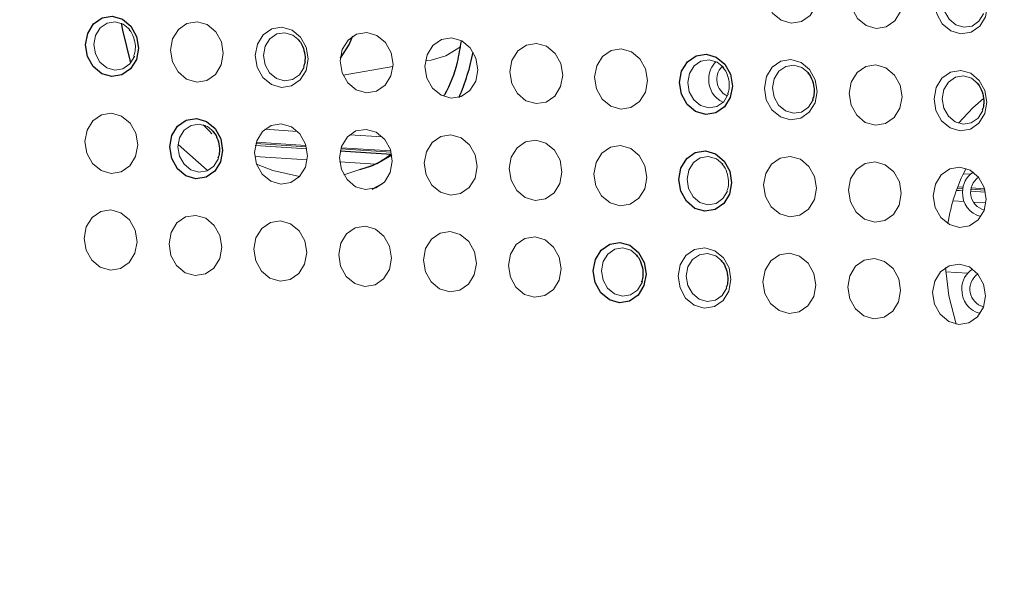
# Model space of a CAD drawing. Header units: millimetres. Extents: x -1472 to 1442, y -78 to 2620.
# Tile 76 of 102: x 700 to 741, y 880 to 903. Entities that reach past the tile are written whole.
import ezdxf

# ---------------------------------------------------------------- set-up
doc = ezdxf.new("R2010")
doc.units = ezdxf.units.MM

msp = doc.modelspace()

# ---------------------------------------------------------------- linework, layer by layer
at = {"color": 144, "linetype": 'Continuous', "lineweight": 18}
for p, q in [((713.408, 901.026), (715.457, 901.377)), ((716.795, 901.606), (717.035, 901.647)), ((707.682, 898.959), (707.753, 898.954)), ((710.198, 898.798), (711.536, 898.713)), ((713.684, 898.576), (715.022, 898.491)), ((709.826, 898.214), (711.899, 898.082)), ((709.842, 898.266), (711.884, 898.135)), ((709.804, 898.126), (711.919, 897.991)), ((711.919, 897.994), (709.805, 898.129)), ((713.29, 897.904), (715.405, 897.769)), ((715.405, 897.772), (713.291, 897.907)), ((713.312, 897.992), (715.385, 897.86)), ((713.328, 898.043), (715.37, 897.913)), ((709.782, 897.687), (711.935, 897.55)), ((713.268, 897.465), (714.756, 897.37)), ((738.893, 896.968), (739.186, 896.949)), ((738.612, 896.288), (738.866, 896.272)), ((738.866, 896.275), (738.613, 896.292)), ((738.644, 896.376), (738.875, 896.361)), ((738.663, 896.427), (738.883, 896.413)), ((739.807, 896.215), (739.203, 896.254)), ((739.203, 896.251), (739.807, 896.212)), ((739.212, 896.34), (739.787, 896.303)), ((739.221, 896.392), (739.772, 896.356)), ((738.471, 895.857), (738.932, 895.828)), ((739.316, 895.803), (739.823, 895.771)), ((738.166, 892.943), (739.071, 892.885))]:
    msp.add_line(p, q, dxfattribs=at)
at = {"color": 7, "linetype": 'Continuous', "lineweight": 25}
msp.add_line((714.608, 896.34), (715.022, 896.55), dxfattribs=at)
at = {"color": 144, "linetype": 'Continuous', "lineweight": 18, "flags": 128}
for points in [[(732.92, 904.335), (732.834, 903.866), (732.596, 903.479), (732.241, 903.233), (731.825, 903.165), (731.41, 903.286), (731.06, 903.577), (730.828, 903.994), (730.749, 904.474), (730.835, 904.943), (731.073, 905.33), (731.427, 905.576), (731.844, 905.644), (732.258, 905.523), (732.608, 905.232), (732.841, 904.815), (732.92, 904.335)], [(736.406, 904.113), (736.32, 903.644), (736.082, 903.257), (735.727, 903.011), (735.311, 902.943), (734.896, 903.064), (734.546, 903.355), (734.314, 903.772), (734.235, 904.251), (734.321, 904.72), (734.559, 905.107), (734.913, 905.354), (735.33, 905.421), (735.744, 905.301), (736.094, 905.01), (736.327, 904.592), (736.406, 904.113)], [(739.892, 903.891), (739.806, 903.421), (739.568, 903.034), (739.213, 902.788), (738.797, 902.72), (738.382, 902.841), (738.032, 903.132), (737.8, 903.549), (737.721, 904.029), (737.807, 904.498), (738.045, 904.885), (738.399, 905.131), (738.815, 905.199), (739.23, 905.078), (739.58, 904.787), (739.813, 904.37), (739.892, 903.891)], [(739.536, 904.653), (739.266, 904.874), (738.934, 904.971), (738.601, 904.917), (738.318, 904.72), (738.128, 904.411), (738.059, 904.036), (738.122, 903.652), (738.308, 903.319), (738.588, 903.086), (738.919, 902.99), (739.252, 903.044), (739.535, 903.241), (739.726, 903.55), (739.727, 903.554)], [(704.647, 902.898), (704.376, 903.119), (704.045, 903.215), (703.712, 903.161), (703.429, 902.964), (703.239, 902.655), (703.17, 902.28), (703.233, 901.897), (703.419, 901.563), (703.699, 901.33), (704.03, 901.234), (704.363, 901.288), (704.646, 901.485), (704.837, 901.794), (704.838, 901.798)], [(708.489, 901.912), (708.403, 901.443), (708.164, 901.056), (707.81, 900.81), (707.394, 900.742), (706.979, 900.863), (706.629, 901.154), (706.397, 901.571), (706.318, 902.051), (706.404, 902.52), (706.642, 902.907), (706.996, 903.153), (707.412, 903.221), (707.827, 903.1), (708.177, 902.809), (708.41, 902.392), (708.489, 901.912)], [(711.975, 901.69), (711.889, 901.221), (711.65, 900.834), (711.296, 900.588), (710.88, 900.52), (710.465, 900.641), (710.115, 900.932), (709.883, 901.349), (709.804, 901.828), (709.89, 902.297), (710.128, 902.684), (710.482, 902.931), (710.898, 902.998), (711.313, 902.878), (711.663, 902.586), (711.896, 902.169), (711.975, 901.69)], [(711.619, 902.453), (711.348, 902.674), (711.017, 902.77), (710.684, 902.716), (710.401, 902.519), (710.211, 902.21), (710.142, 901.835), (710.205, 901.452), (710.391, 901.118), (710.671, 900.886), (711.002, 900.789), (711.335, 900.843), (711.618, 901.04), (711.808, 901.349), (711.81, 901.353)], [(715.461, 901.467), (715.375, 900.998), (715.136, 900.611), (714.782, 900.365), (714.366, 900.297), (713.951, 900.418), (713.601, 900.709), (713.369, 901.126), (713.289, 901.606), (713.376, 902.075), (713.614, 902.462), (713.968, 902.708), (714.384, 902.776), (714.799, 902.655), (715.149, 902.364), (715.382, 901.947), (715.461, 901.467)], [(718.947, 901.245), (718.861, 900.776), (718.622, 900.389), (718.268, 900.143), (717.852, 900.075), (717.437, 900.196), (717.087, 900.487), (716.855, 900.904), (716.775, 901.384), (716.862, 901.853), (717.1, 902.24), (717.454, 902.486), (717.87, 902.554), (718.285, 902.433), (718.635, 902.142), (718.868, 901.725), (718.947, 901.245)], [(718.235, 902.191), (717.629, 901.824), (717.035, 901.647)], [(722.433, 901.023), (722.347, 900.554), (722.108, 900.167), (721.754, 899.92), (721.338, 899.853), (720.923, 899.973), (720.573, 900.265), (720.341, 900.682), (720.261, 901.161), (720.348, 901.63), (720.586, 902.017), (720.94, 902.263), (721.356, 902.331), (721.771, 902.21), (722.121, 901.919), (722.354, 901.502), (722.433, 901.023)], [(725.919, 900.8), (725.832, 900.331), (725.594, 899.944), (725.24, 899.698), (724.824, 899.63), (724.409, 899.751), (724.059, 900.042), (723.827, 900.459), (723.747, 900.939), (723.834, 901.408), (724.072, 901.795), (724.426, 902.041), (724.842, 902.109), (725.257, 901.988), (725.607, 901.697), (725.839, 901.28), (725.919, 900.8)], [(729.048, 901.341), (728.778, 901.562), (728.447, 901.658), (728.114, 901.604), (727.831, 901.407), (727.641, 901.098), (727.572, 900.723), (727.635, 900.34), (727.821, 900.006), (728.101, 899.774), (728.432, 899.677), (728.765, 899.731), (729.048, 899.928), (729.238, 900.238), (729.24, 900.241)], [(732.891, 900.356), (732.804, 899.887), (732.566, 899.5), (732.212, 899.253), (731.796, 899.185), (731.381, 899.306), (731.031, 899.597), (730.799, 900.015), (730.719, 900.494), (730.806, 900.963), (731.044, 901.35), (731.398, 901.596), (731.814, 901.664), (732.229, 901.543), (732.579, 901.252), (732.811, 900.835), (732.891, 900.356)], [(732.534, 901.119), (732.264, 901.34), (731.933, 901.436), (731.6, 901.382), (731.317, 901.185), (731.127, 900.876), (731.058, 900.501), (731.121, 900.117), (731.307, 899.784), (731.587, 899.551), (731.918, 899.455), (732.251, 899.509), (732.534, 899.706), (732.724, 900.015), (732.726, 900.019)], [(736.377, 900.133), (736.29, 899.664), (736.052, 899.277), (735.698, 899.031), (735.282, 898.963), (734.867, 899.084), (734.517, 899.375), (734.285, 899.792), (734.205, 900.272), (734.292, 900.741), (734.53, 901.128), (734.884, 901.374), (735.3, 901.442), (735.715, 901.321), (736.065, 901.03), (736.297, 900.613), (736.377, 900.133)], [(739.863, 899.911), (739.776, 899.442), (739.538, 899.055), (739.184, 898.809), (738.768, 898.741), (738.353, 898.862), (738.003, 899.153), (737.77, 899.57), (737.691, 900.049), (737.777, 900.518), (738.016, 900.905), (738.37, 901.152), (738.786, 901.219), (739.201, 901.099), (739.551, 900.807), (739.783, 900.39), (739.863, 899.911)], [(739.506, 900.674), (739.236, 900.895), (738.905, 900.991), (738.572, 900.937), (738.289, 900.74), (738.098, 900.431), (738.03, 900.056), (738.093, 899.673), (738.279, 899.339), (738.559, 899.107), (738.89, 899.01), (739.223, 899.064), (739.506, 899.261), (739.696, 899.57), (739.698, 899.574)], [(739.728, 900.066), (739.292, 899.681), (738.702, 899.046)], [(704.973, 898.155), (704.887, 897.686), (704.649, 897.299), (704.295, 897.053), (703.879, 896.985), (703.464, 897.106), (703.114, 897.397), (702.881, 897.814), (702.802, 898.293), (702.888, 898.762), (703.127, 899.15), (703.481, 899.396), (703.897, 899.464), (704.312, 899.343), (704.662, 899.052), (704.894, 898.634), (704.973, 898.155)], [(708.103, 898.695), (707.833, 898.916), (707.502, 899.013), (707.169, 898.959), (706.886, 898.762), (706.695, 898.453), (706.626, 898.078), (706.69, 897.694), (706.875, 897.361), (707.155, 897.128), (707.487, 897.032), (707.82, 897.086), (708.103, 897.283), (708.293, 897.592), (708.295, 897.596)], [(708.023, 898.613), (707.932, 898.702), (707.655, 898.988)], [(711.945, 897.71), (711.859, 897.241), (711.621, 896.854), (711.267, 896.608), (710.851, 896.54), (710.436, 896.661), (710.086, 896.952), (709.853, 897.369), (709.774, 897.849), (709.86, 898.318), (710.099, 898.705), (710.453, 898.951), (710.869, 899.019), (711.284, 898.898), (711.634, 898.607), (711.866, 898.19), (711.945, 897.71)], [(715.431, 897.488), (715.345, 897.019), (715.107, 896.632), (714.753, 896.386), (714.337, 896.318), (713.922, 896.439), (713.572, 896.73), (713.339, 897.147), (713.26, 897.626), (713.346, 898.095), (713.585, 898.482), (713.939, 898.729), (714.355, 898.796), (714.77, 898.676), (715.12, 898.384), (715.352, 897.967), (715.431, 897.488)], [(718.917, 897.265), (718.831, 896.796), (718.593, 896.409), (718.239, 896.163), (717.823, 896.095), (717.408, 896.216), (717.058, 896.507), (716.825, 896.924), (716.746, 897.404), (716.832, 897.873), (717.071, 898.26), (717.425, 898.506), (717.841, 898.574), (718.256, 898.453), (718.606, 898.162), (718.838, 897.745), (718.917, 897.265)], [(722.403, 897.043), (722.317, 896.574), (722.079, 896.187), (721.725, 895.941), (721.309, 895.873), (720.894, 895.994), (720.544, 896.285), (720.311, 896.702), (720.232, 897.182), (720.318, 897.651), (720.557, 898.038), (720.911, 898.284), (721.327, 898.352), (721.742, 898.231), (722.092, 897.94), (722.324, 897.523), (722.403, 897.043)], [(715.412, 897.73), (714.79, 897.38), (713.439, 896.925)], [(725.889, 896.821), (725.803, 896.352), (725.565, 895.965), (725.211, 895.718), (724.794, 895.651), (724.38, 895.771), (724.03, 896.063), (723.797, 896.48), (723.718, 896.959), (723.804, 897.428), (724.042, 897.815), (724.397, 898.061), (724.813, 898.129), (725.228, 898.008), (725.578, 897.717), (725.81, 897.3), (725.889, 896.821)], [(711.625, 896.858), (710.524, 897.104), (709.854, 897.366)], [(729.019, 897.361), (728.749, 897.582), (728.417, 897.679), (728.085, 897.625), (727.802, 897.428), (727.611, 897.118), (727.542, 896.743), (727.606, 896.36), (727.791, 896.027), (728.071, 895.794), (728.403, 895.697), (728.735, 895.752), (729.018, 895.948), (729.209, 896.258), (729.21, 896.262)], [(732.861, 896.376), (732.775, 895.907), (732.537, 895.52), (732.183, 895.274), (731.766, 895.206), (731.352, 895.327), (731.001, 895.618), (730.769, 896.035), (730.69, 896.514), (730.776, 896.983), (731.014, 897.37), (731.369, 897.617), (731.785, 897.684), (732.2, 897.564), (732.55, 897.273), (732.782, 896.855), (732.861, 896.376)], [(736.347, 896.154), (736.261, 895.685), (736.023, 895.297), (735.669, 895.051), (735.252, 894.983), (734.838, 895.104), (734.487, 895.395), (734.255, 895.812), (734.176, 896.292), (734.262, 896.761), (734.5, 897.148), (734.855, 897.394), (735.271, 897.462), (735.685, 897.341), (736.036, 897.05), (736.268, 896.633), (736.347, 896.154)], [(739.833, 895.931), (739.747, 895.462), (739.509, 895.075), (739.155, 894.829), (738.738, 894.761), (738.324, 894.882), (737.973, 895.173), (737.741, 895.59), (737.662, 896.07), (737.748, 896.539), (737.986, 896.926), (738.341, 897.172), (738.757, 897.24), (739.171, 897.119), (739.522, 896.828), (739.754, 896.411), (739.833, 895.931)], [(704.944, 894.175), (704.858, 893.706), (704.62, 893.319), (704.265, 893.073), (703.849, 893.005), (703.434, 893.126), (703.084, 893.417), (702.852, 893.834), (702.773, 894.314), (702.859, 894.783), (703.097, 895.17), (703.451, 895.416), (703.868, 895.484), (704.282, 895.363), (704.632, 895.072), (704.865, 894.655), (704.944, 894.175)], [(708.43, 893.953), (708.344, 893.484), (708.106, 893.097), (707.751, 892.851), (707.335, 892.783), (706.92, 892.904), (706.57, 893.195), (706.338, 893.612), (706.259, 894.091), (706.345, 894.56), (706.583, 894.947), (706.937, 895.194), (707.354, 895.261), (707.768, 895.141), (708.118, 894.849), (708.351, 894.432), (708.43, 893.953)], [(711.916, 893.73), (711.83, 893.261), (711.592, 892.874), (711.237, 892.628), (710.821, 892.56), (710.406, 892.681), (710.056, 892.972), (709.824, 893.389), (709.745, 893.869), (709.831, 894.338), (710.069, 894.725), (710.423, 894.971), (710.839, 895.039), (711.254, 894.918), (711.604, 894.627), (711.837, 894.21), (711.916, 893.73)], [(715.402, 893.508), (715.316, 893.039), (715.077, 892.652), (714.723, 892.406), (714.307, 892.338), (713.892, 892.459), (713.542, 892.75), (713.31, 893.167), (713.231, 893.647), (713.317, 894.116), (713.555, 894.503), (713.909, 894.749), (714.325, 894.817), (714.74, 894.696), (715.09, 894.405), (715.323, 893.988), (715.402, 893.508)], [(718.888, 893.286), (718.802, 892.817), (718.563, 892.43), (718.209, 892.183), (717.793, 892.116), (717.378, 892.236), (717.028, 892.528), (716.796, 892.945), (716.717, 893.424), (716.803, 893.893), (717.041, 894.28), (717.395, 894.526), (717.811, 894.594), (718.226, 894.473), (718.576, 894.182), (718.809, 893.765), (718.888, 893.286)], [(722.374, 893.063), (722.288, 892.594), (722.049, 892.207), (721.695, 891.961), (721.279, 891.893), (720.864, 892.014), (720.514, 892.305), (720.282, 892.722), (720.203, 893.202), (720.289, 893.671), (720.527, 894.058), (720.881, 894.304), (721.297, 894.372), (721.712, 894.251), (722.062, 893.96), (722.295, 893.543), (722.374, 893.063)], [(725.504, 893.604), (725.234, 893.825), (724.902, 893.921), (724.569, 893.867), (724.286, 893.67), (724.096, 893.361), (724.027, 892.986), (724.09, 892.603), (724.276, 892.269), (724.556, 892.037), (724.887, 891.94), (725.22, 891.994), (725.503, 892.191), (725.694, 892.501), (725.71, 892.548)], [(729.346, 892.619), (729.26, 892.15), (729.021, 891.763), (728.667, 891.516), (728.251, 891.448), (727.836, 891.569), (727.486, 891.86), (727.254, 892.278), (727.175, 892.757), (727.261, 893.226), (727.499, 893.613), (727.853, 893.859), (728.269, 893.927), (728.684, 893.806), (729.034, 893.515), (729.267, 893.098), (729.346, 892.619)], [(728.99, 893.382), (728.72, 893.603), (728.388, 893.699), (728.055, 893.645), (727.772, 893.448), (727.582, 893.139), (727.513, 892.764), (727.576, 892.38), (727.762, 892.047), (728.042, 891.814), (728.373, 891.718), (728.706, 891.772), (728.989, 891.969), (729.18, 892.278), (729.181, 892.282)], [(732.832, 892.396), (732.746, 891.927), (732.507, 891.54), (732.153, 891.294), (731.737, 891.226), (731.322, 891.347), (730.972, 891.638), (730.74, 892.055), (730.661, 892.535), (730.747, 893.004), (730.985, 893.391), (731.339, 893.637), (731.755, 893.705), (732.17, 893.584), (732.52, 893.293), (732.753, 892.876), (732.832, 892.396)], [(736.318, 892.174), (736.232, 891.705), (735.993, 891.318), (735.639, 891.072), (735.223, 891.004), (734.808, 891.125), (734.458, 891.416), (734.226, 891.833), (734.147, 892.312), (734.233, 892.781), (734.471, 893.168), (734.825, 893.415), (735.241, 893.482), (735.656, 893.362), (736.006, 893.07), (736.239, 892.653), (736.318, 892.174)], [(739.804, 891.951), (739.718, 891.482), (739.479, 891.095), (739.125, 890.849), (738.709, 890.781), (738.294, 890.902), (737.944, 891.193), (737.712, 891.61), (737.633, 892.09), (737.719, 892.559), (737.957, 892.946), (738.311, 893.192), (738.727, 893.26), (739.142, 893.139), (739.492, 892.848), (739.725, 892.431), (739.804, 891.951)], [(738.601, 890.794), (738.295, 891.954), (738.156, 893.112)]]:
    msp.add_lwpolyline(points, dxfattribs=at)
at = {"color": 7, "linetype": 'Continuous', "lineweight": 25, "flags": 128}
for points in [[(705.003, 902.135), (704.917, 901.666), (704.678, 901.279), (704.324, 901.032), (703.908, 900.965), (703.493, 901.085), (703.143, 901.376), (702.911, 901.794), (702.832, 902.273), (702.918, 902.742), (703.156, 903.129), (703.51, 903.375), (703.926, 903.443), (704.341, 903.322), (704.691, 903.031), (704.924, 902.614), (705.003, 902.135)], [(704.297, 903.156), (704.343, 902.871), (704.681, 901.525)], [(713.801, 902.62), (713.662, 902.299), (713.295, 901.723)], [(729.405, 900.578), (729.318, 900.109), (729.08, 899.722), (728.726, 899.476), (728.31, 899.408), (727.895, 899.529), (727.545, 899.82), (727.313, 900.237), (727.233, 900.716), (727.32, 901.185), (727.558, 901.573), (727.912, 901.819), (728.328, 901.887), (728.743, 901.766), (729.093, 901.475), (729.325, 901.058), (729.405, 900.578)], [(708.459, 897.933), (708.373, 897.464), (708.135, 897.076), (707.781, 896.83), (707.365, 896.762), (706.95, 896.883), (706.6, 897.174), (706.367, 897.592), (706.288, 898.071), (706.374, 898.54), (706.613, 898.927), (706.967, 899.173), (707.383, 899.241), (707.798, 899.12), (708.148, 898.829), (708.38, 898.412), (708.459, 897.933)], [(706.631, 898.176), (707.823, 897.114), (707.846, 897.097)], [(729.375, 896.598), (729.289, 896.129), (729.051, 895.742), (728.697, 895.496), (728.28, 895.428), (727.866, 895.549), (727.516, 895.84), (727.283, 896.257), (727.204, 896.737), (727.29, 897.206), (727.528, 897.593), (727.883, 897.839), (728.299, 897.907), (728.714, 897.786), (729.064, 897.495), (729.296, 897.078), (729.375, 896.598)], [(725.86, 892.841), (725.774, 892.372), (725.535, 891.985), (725.181, 891.739), (724.765, 891.671), (724.35, 891.792), (724, 892.083), (723.768, 892.5), (723.689, 892.979), (723.775, 893.448), (724.013, 893.836), (724.367, 894.082), (724.783, 894.15), (725.198, 894.029), (725.548, 893.738), (725.781, 893.321), (725.86, 892.841)]]:
    msp.add_lwpolyline(points, dxfattribs=at)
at = {"color": 7, "linetype": 'Continuous', "lineweight": 25}
msp.add_arc((710.074, 903.64), 8.836, 336.4564, 349.1393, dxfattribs=at)
at = {"color": 144, "linetype": 'Continuous', "lineweight": 18}
for centre, radius, start, end in [((729.381, 900.885), 0.946, 132.3206, 181.2143), ((729.531, 900.855), 0.764, 137.348, 242.413), ((729.441, 900.824), 1.007, 177.6662, 245.2164), ((745.889, 893.669), 7.734, 152.9099, 170.6885), ((739.785, 896.245), 0.922, 121.263, 181.6656), ((739.937, 896.204), 0.745, 123.597, 255.8225), ((739.844, 896.168), 0.982, 177.0808, 256.6894), ((739.756, 892.265), 0.922, 121.2649, 181.6655), ((739.909, 892.225), 0.747, 124.9042, 255.4332), ((739.815, 892.188), 0.982, 177.0809, 256.6877)]:
    msp.add_arc(centre, radius, start, end, dxfattribs=at)
at = {"color": 7, "linetype": 'Continuous', "lineweight": 25}
for points, knots in [([(565.814, 614.81), (564.679, 612.233), (562.521, 607.334), (559.932, 600.059), (557.902, 593.413), (556.354, 587.43), (555.19, 582.16), (554.333, 577.637), (553.735, 573.996), (553.327, 571.195), (553.054, 569.135), (552.874, 567.67), (552.748, 566.58), (552.645, 565.649), (552.533, 564.593), (552.411, 563.377), (552.211, 561.217), (551.945, 557.858), (551.682, 553.253), (551.509, 547.988), (551.465, 542.173), (551.592, 535.849), (552.002, 527.212), (552.948, 516.292), (554.746, 502.991), (557.237, 489.266), (560.429, 475.134), (564.329, 460.615), (568.929, 445.761), (573.87, 431.625), (578.837, 418.709), (583.487, 407.476), (587.912, 397.414), (592.022, 388.527), (595.739, 380.815), (598.66, 374.96), (600.75, 370.866), (602.007, 368.434), (603.003, 366.524), (604.025, 364.579), (605.355, 362.072), (607.091, 358.84), (609.244, 354.894), (611.837, 350.228), (614.915, 344.804), (618.507, 338.623), (622.624, 331.725), (627.121, 324.402), (631.838, 316.941), (636.623, 309.587), (641.446, 302.377), (648.464, 292.164), (657.756, 279.224), (669.444, 263.896), (679.153, 251.88), (686.599, 243.045), (691.553, 237.314), (695.969, 232.322), (699.802, 228.075), (703.299, 224.266), (706.54, 220.794), (709.796, 217.361), (713.195, 213.833), (717.054, 209.901), (722.044, 204.921), (728.318, 198.835), (736.036, 191.63), (744.655, 183.937), (754.124, 175.916), (764.39, 167.728), (775.522, 159.454), (787.51, 151.26), (800.342, 143.333), (814.007, 135.901), (826.978, 129.919), (838.865, 125.384), (849.278, 122.151), (859.512, 119.731), (869.535, 118.142), (878.81, 117.44), (887.329, 117.482), (895.107, 118.119), (902.672, 119.355), (909.995, 121.185), (917.047, 123.596), (924.119, 126.709), (930.94, 130.471), (937.297, 134.73), (942.763, 139.01), (947.422, 143.151), (951.349, 147.024), (954.717, 150.639), (957.849, 154.255), (961.028, 158.196), (964.406, 162.715), (968.124, 168.102), (972.152, 174.484), (976.456, 181.996), (980.871, 190.522), (985.357, 200.152), (989.51, 210.094), (993.327, 220.18), (996.73, 230.019), (999.916, 240.078), (1002.834, 250.105), (1006.011, 261.928), (1009.295, 275.42), (1012.556, 290.412), (1015.369, 304.769), (1017.513, 316.827), (1019.137, 326.667), (1020.349, 334.41), (1021.441, 341.754), (1022.403, 348.547), (1023.211, 354.501), (1023.858, 359.444), (1024.352, 363.334), (1024.745, 366.498), (1025.067, 369.134), (1025.36, 371.578), (1025.639, 373.938), (1025.918, 376.346), (1026.2, 378.807), (1026.486, 381.355), (1026.874, 384.867), (1027.375, 389.523), (1027.991, 395.475), (1028.728, 402.9), (1029.581, 411.984), (1030.536, 422.927), (1031.513, 435.071), (1032.421, 447.449), (1033.256, 459.942), (1034.016, 472.425), (1034.749, 485.781), (1035.445, 500.035), (1036.089, 515.113), (1036.674, 531.027), (1037.191, 547.79), (1037.634, 565.514), (1038.014, 584.367), (1038.3, 604.355), (1038.485, 625.519), (1038.559, 647.765), (1038.513, 671.111), (1038.34, 695.575), (1038.038, 720.65), (1037.611, 746.306), (1037.061, 772.508), (1036.377, 799.739), (1035.556, 828.002), (1034.594, 857.296), (1033.49, 887.618), (1032.248, 918.888), (1030.882, 950.729), (1029.419, 982.722), (1027.728, 1017.753), (1025.798, 1055.683), (1023.623, 1096.396), (1021.296, 1138.31), (1018.832, 1181.3), (1016.248, 1225.237), (1013.675, 1268.214), (1011.137, 1310.172), (1008.654, 1351.06), (1006.287, 1390.108), (1004.048, 1427.323), (1001.944, 1462.72), (999.939, 1497.046), (998.042, 1530.284), (996.251, 1562.548), (994.574, 1593.822), (993.016, 1624.091), (991.587, 1653.22), (990.289, 1681.213), (989.123, 1708.074), (988.088, 1733.813), (987.184, 1758.443), (986.395, 1782.324), (985.727, 1805.439), (985.18, 1827.775), (984.761, 1848.971), (984.464, 1869.098), (984.279, 1888.519), (984.195, 1910.837), (984.302, 1936.366), (984.749, 1965.028), (985.584, 1993.437), (986.556, 2014.534), (987.376, 2028.423), (987.819, 2035.286), (988.298, 2042.09), (988.814, 2048.829), (989.356, 2055.348), (989.897, 2061.381), (990.411, 2066.717), (990.875, 2071.255), (991.278, 2075.016), (991.57, 2077.624), (991.765, 2079.322), (991.92, 2080.656), (992.151, 2082.617), (992.514, 2085.605), (993.154, 2090.643), (994.094, 2097.525), (995.386, 2106.012), (996.919, 2114.92), (998.73, 2124.086), (1000.798, 2133.083), (1003.055, 2141.481), (1005.408, 2148.998), (1007.821, 2155.664), (1010.277, 2161.566), (1012.961, 2167.21), (1015.915, 2172.601), (1019.185, 2177.673), (1021.973, 2181.482), (1023.712, 2183.452), (1024.317, 2184.137)], [0, 0, 0, 0, 0.003436, 0.006534, 0.0093, 0.01174, 0.013858, 0.015655, 0.017132, 0.018161, 0.018945, 0.019543, 0.019872, 0.020222, 0.020634, 0.021109, 0.021647, 0.023162, 0.025027, 0.026991, 0.029239, 0.031704, 0.034214, 0.039066, 0.04407, 0.049232, 0.05456, 0.060056, 0.065723, 0.07153, 0.076326, 0.080705, 0.084657, 0.088171, 0.091239, 0.093857, 0.095198, 0.096173, 0.096795, 0.097509, 0.098533, 0.09984, 0.101447, 0.103355, 0.105564, 0.108129, 0.111008, 0.114157, 0.117314, 0.120436, 0.123521, 0.126568, 0.133647, 0.140489, 0.147081, 0.150074, 0.152773, 0.155132, 0.157157, 0.158851, 0.160626, 0.162201, 0.163877, 0.165829, 0.168052, 0.171362, 0.175109, 0.17926, 0.183624, 0.188278, 0.193193, 0.198339, 0.203682, 0.209192, 0.214839, 0.218834, 0.222696, 0.226413, 0.230001, 0.233474, 0.236293, 0.239056, 0.241771, 0.244446, 0.247089, 0.249702, 0.252676, 0.255397, 0.257868, 0.260089, 0.262056, 0.263761, 0.265367, 0.267166, 0.269172, 0.271396, 0.274162, 0.277237, 0.280648, 0.284422, 0.288588, 0.292159, 0.295941, 0.299707, 0.303427, 0.307091, 0.312775, 0.318246, 0.323461, 0.328383, 0.331309, 0.334098, 0.336741, 0.339227, 0.341414, 0.343147, 0.344542, 0.345594, 0.346546, 0.347373, 0.348217, 0.349079, 0.349957, 0.350857, 0.351811, 0.353723, 0.355847, 0.358189, 0.361674, 0.365572, 0.369895, 0.374658, 0.378797, 0.383236, 0.387983, 0.393048, 0.398439, 0.404059, 0.410011, 0.416301, 0.422939, 0.430063, 0.437563, 0.445446, 0.453717, 0.462384, 0.47145, 0.48037, 0.489651, 0.499297, 0.509308, 0.519685, 0.530426, 0.541529, 0.552912, 0.564258, 0.575522, 0.590131, 0.604557, 0.618776, 0.634659, 0.650223, 0.665445, 0.680304, 0.694781, 0.708862, 0.721762, 0.734288, 0.746434, 0.758193, 0.769562, 0.780671, 0.791377, 0.801678, 0.811577, 0.821076, 0.830178, 0.838889, 0.847213, 0.855526, 0.86343, 0.870934, 0.878047, 0.884824, 0.891591, 0.901804, 0.912032, 0.922202, 0.932234, 0.934725, 0.9372, 0.939659, 0.942099, 0.94452, 0.946755, 0.948684, 0.950358, 0.951733, 0.952818, 0.953231, 0.953605, 0.954291, 0.955398, 0.956914, 0.959883, 0.963077, 0.966469, 0.970036, 0.973705, 0.977151, 0.980351, 0.983339, 0.986146, 0.988816, 0.99202, 0.995214, 0.998336, 1, 1, 1, 1]), ([(711.577, 902.461), (711.584, 902.454), (711.678, 902.373), (711.788, 902.13), (711.846, 901.872), (711.847, 901.734), (711.847, 901.713)], [0, 0, 0, 0, 0.039263, 0.496892, 0.921711, 1, 1, 1, 1]), ([(718.259, 902.424), (718.211, 902.136), (718.081, 901.358), (717.812, 900.592), (717.551, 900.186), (717.54, 900.17)], [0, 0, 0, 0, 0.361384, 0.974988, 1, 1, 1, 1]), ([(711.847, 901.713), (711.845, 901.624), (711.841, 901.499), (711.792, 901.395), (711.777, 901.364)], [0, 0, 0, 0, 0.705739, 1, 1, 1, 1]), ([(732.493, 901.126), (732.5, 901.12), (732.594, 901.039), (732.704, 900.796), (732.762, 900.537), (732.763, 900.4), (732.763, 900.378)], [0, 0, 0, 0, 0.039263, 0.496892, 0.921711, 1, 1, 1, 1]), ([(739.465, 900.682), (739.472, 900.675), (739.566, 900.594), (739.676, 900.351), (739.734, 900.093), (739.735, 899.955), (739.735, 899.934)], [0, 0, 0, 0, 0.039263, 0.496892, 0.921711, 1, 1, 1, 1]), ([(732.763, 900.378), (732.761, 900.29), (732.757, 900.165), (732.707, 900.061), (732.693, 900.03)], [0, 0, 0, 0, 0.705739, 1, 1, 1, 1]), ([(739.735, 899.934), (739.732, 899.845), (739.729, 899.72), (739.679, 899.616), (739.665, 899.585)], [0, 0, 0, 0, 0.705739, 1, 1, 1, 1]), ([(708.061, 898.703), (708.069, 898.697), (708.163, 898.616), (708.272, 898.373), (708.33, 898.114), (708.332, 897.977), (708.332, 897.955)], [0, 0, 0, 0, 0.039263, 0.496892, 0.921711, 1, 1, 1, 1]), ([(708.332, 897.955), (708.329, 897.867), (708.325, 897.742), (708.276, 897.638), (708.262, 897.607)], [0, 0, 0, 0, 0.705739, 1, 1, 1, 1]), ([(715.399, 897.778), (715.195, 897.63), (714.787, 897.335), (714.319, 897.202), (714.085, 897.136)], [0, 0, 0, 0, 0.500254, 1, 1, 1, 1]), ([(725.462, 893.612), (725.469, 893.605), (725.563, 893.524), (725.673, 893.281), (725.731, 893.023), (725.732, 892.885), (725.732, 892.864)], [0, 0, 0, 0, 0.039263, 0.496892, 0.921711, 1, 1, 1, 1]), ([(728.948, 893.389), (728.955, 893.383), (729.049, 893.302), (729.159, 893.059), (729.217, 892.8), (729.218, 892.663), (729.218, 892.641)], [0, 0, 0, 0, 0.039263, 0.496892, 0.921711, 1, 1, 1, 1]), ([(725.732, 892.864), (725.73, 892.775), (725.726, 892.65), (725.677, 892.546), (725.662, 892.516)], [0, 0, 0, 0, 0.705739, 1, 1, 1, 1]), ([(729.218, 892.641), (729.216, 892.553), (729.212, 892.428), (729.163, 892.324), (729.148, 892.293)], [0, 0, 0, 0, 0.705739, 1, 1, 1, 1])]:
    msp.add_open_spline(points, degree=3, knots=knots, dxfattribs=at)
at = {"color": 144, "linetype": 'Continuous', "lineweight": 18}
for points, knots in [([(704.605, 902.905), (704.612, 902.899), (704.706, 902.818), (704.816, 902.575), (704.874, 902.316), (704.875, 902.179), (704.875, 902.157)], [0, 0, 0, 0, 0.039263, 0.496892, 0.921711, 1, 1, 1, 1]), ([(704.875, 902.157), (704.873, 902.069), (704.869, 901.944), (704.82, 901.84), (704.805, 901.809)], [0, 0, 0, 0, 0.705739, 1, 1, 1, 1]), ([(729.007, 901.349), (729.014, 901.342), (729.108, 901.261), (729.218, 901.018), (729.276, 900.76), (729.277, 900.622), (729.277, 900.601)], [0, 0, 0, 0, 0.039263, 0.496892, 0.921711, 1, 1, 1, 1]), ([(729.277, 900.601), (729.275, 900.512), (729.271, 900.387), (729.221, 900.283), (729.207, 900.253)], [0, 0, 0, 0, 0.705739, 1, 1, 1, 1]), ([(728.977, 897.369), (728.985, 897.363), (729.079, 897.282), (729.188, 897.039), (729.246, 896.78), (729.248, 896.643), (729.248, 896.621)], [0, 0, 0, 0, 0.039263, 0.496892, 0.921711, 1, 1, 1, 1]), ([(729.248, 896.621), (729.245, 896.533), (729.241, 896.407), (729.192, 896.303), (729.178, 896.273)], [0, 0, 0, 0, 0.705739, 1, 1, 1, 1])]:
    msp.add_open_spline(points, degree=3, knots=knots, dxfattribs=at)

doc.saveas('drawing.dxf')
